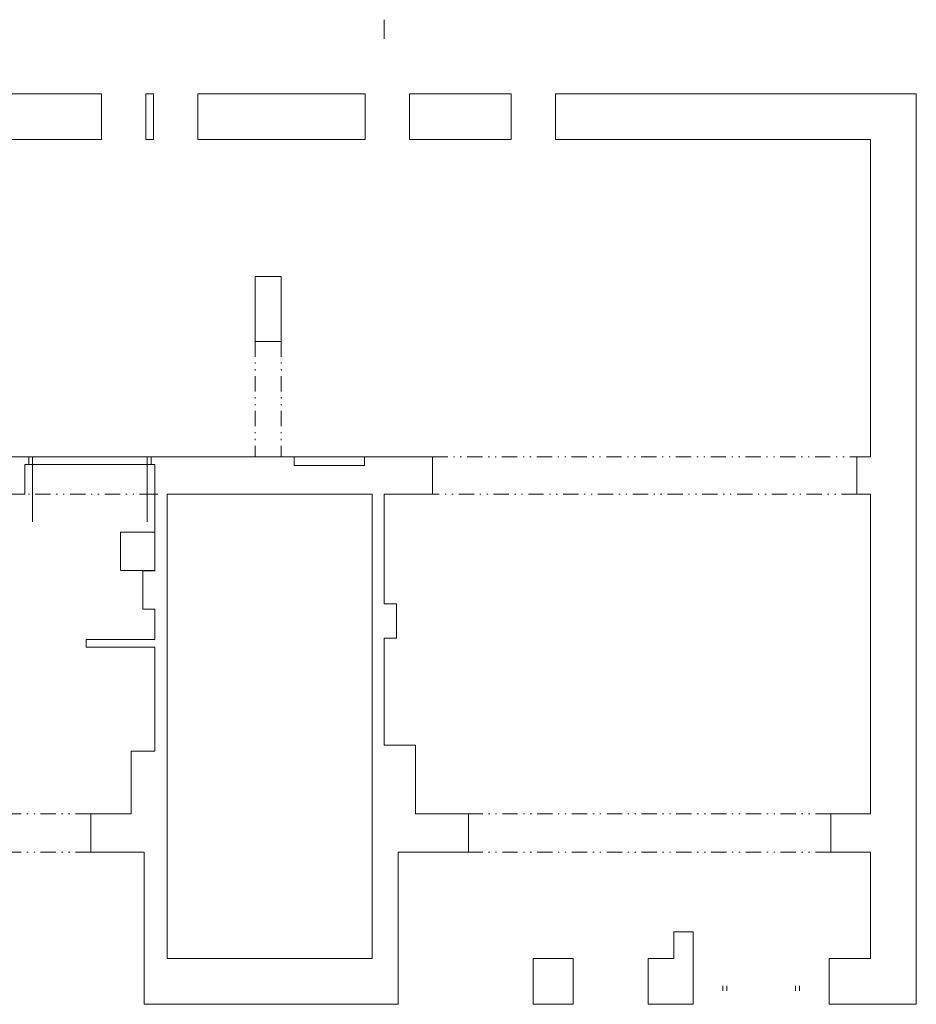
# Model space of a CAD drawing. Extents: x -52945 to 232648, y -59447 to 21255.
# Tile 5 of 21: x -29813 to -18084, y -10 to 12868. Entities that reach past the tile are written whole.
import ezdxf

# ---------------------------------------------------------------- set-up
doc = ezdxf.new("R2010")
doc.units = 0
doc.header["$MEASUREMENT"] = 0
doc.linetypes.add('Čerchovaná se dvěma tečkami M', pattern=[455, 200, -75, 15, -75, 15, -75])
for name, color, linetype, lineweight in [('Dveře ArchiCADu_Číslo_pera__1', 7, 'Continuous', 15), ('SLEPAK_Číslo_pera__1', 7, 'Continuous', 15), ('SLEPAK_Číslo_pera__4', 91, 'Continuous', 13)]:
    doc.layers.add(name, color=color, linetype=linetype, lineweight=lineweight)

msp = doc.modelspace()

# ---------------------------------------------------------------- linework, layer by layer
at = {"layer": 'Dveře ArchiCADu_Číslo_pera__1', "linetype": 'Continuous'}
for p, q in [((-29694, 7150), (-29731, 7150)), ((-29644, 7150), (-29694, 7150)), ((-29694, 7150), (-29694, 7050)), ((-29694, 7050), (-29694, 7150)), ((-29644, 7150), (-28144, 7150)), ((-29644, 7050), (-29644, 7150)), ((-28094, 7150), (-28144, 7150)), ((-28144, 7150), (-28144, 7050)), ((-28094, 7050), (-28094, 7150)), ((-28094, 7050), (-28094, 7150)), ((-28094, 7150), (-28057, 7150)), ((-29744, 6660), (-29744, 7050)), ((-29744, 7050), (-29694, 7050)), ((-29694, 7050), (-29644, 7050)), ((-28144, 7050), (-29644, 7050)), ((-29644, 7050), (-29644, 6300)), ((-28144, 7050), (-28094, 7050)), ((-28144, 7050), (-28144, 6300)), ((-28044, 7050), (-28094, 7050)), ((-28044, 6660), (-28044, 7050)), ((-29744, 6660), (-29781, 6660)), ((-28044, 6660), (-28007, 6660))]:
    msp.add_line(p, q, dxfattribs=at)
at = {"layer": 'Dveře ArchiCADu_Číslo_pera__1', "linetype": 'Čerchovaná se dvěma tečkami M'}
msp.add_line((-28044, 6660), (-29744, 6660), dxfattribs=at)
at = {"layer": 'SLEPAK_Číslo_pera__1', "linetype": 'Continuous'}
for p, q in [((-28744, 11900), (-28744, 11730)), ((-28164, 11900), (-28164, 11730)), ((-28064, 11900), (-28064, 11730)), ((-27484, 11900), (-27484, 11730)), ((-25294, 11900), (-25294, 11730)), ((-24714, 11900), (-24714, 11730)), ((-23384, 11900), (-23384, 11730)), ((-22804, 11900), (-22804, 11730)), ((-28744, 11730), (-28744, 11660)), ((-28164, 11730), (-28164, 11660)), ((-28064, 11730), (-28064, 11660)), ((-27484, 11730), (-27484, 11660)), ((-25294, 11730), (-25294, 11660)), ((-24714, 11730), (-24714, 11660)), ((-23384, 11730), (-23384, 11660)), ((-22804, 11730), (-22804, 11660)), ((-28744, 11660), (-28744, 11300)), ((-28164, 11660), (-28164, 11300)), ((-28064, 11660), (-28064, 11300)), ((-27484, 11660), (-27484, 11300)), ((-25294, 11660), (-25294, 11300)), ((-24714, 11660), (-24714, 11300)), ((-23384, 11660), (-23384, 11300)), ((-22804, 11660), (-22804, 11300)), ((-26099, 11300), (-26867, 11300)), ((-26394, 9510), (-26734, 9510)), ((-26734, 8760), (-26734, 8660)), ((-29694, 7150), (-29731, 7150)), ((-29694, 7050), (-29694, 7150)), ((-28094, 7150), (-28057, 7150)), ((-28094, 7050), (-28094, 7150)), ((-25302, 7150), (-26223, 7150)), ((-26223, 7150), (-26223, 7037)), ((-25302, 7037), (-25302, 7150)), ((-29744, 7050), (-29694, 7050)), ((-29744, 6660), (-29744, 7050)), ((-29744, 7050), (-29694, 7050)), ((-29744, 6660), (-29744, 7050)), ((-28044, 7050), (-28094, 7050)), ((-28044, 7050), (-28094, 7050)), ((-28044, 6660), (-28044, 7050)), ((-28044, 6660), (-28044, 7050)), ((-26223, 7037), (-25302, 7037)), ((-29744, 6660), (-29781, 6660)), ((-28044, 6660), (-28007, 6660)), ((-28044, 6163), (-28494, 6163)), ((-28494, 6163), (-28494, 5663)), ((-28044, 5663), (-28044, 6163)), ((-28494, 5663), (-28044, 5663)), ((-28044, 5660), (-28204, 5660)), ((-28204, 5660), (-28204, 5160)), ((-28204, 5160), (-28044, 5160)), ((-24884, 5230), (-25044, 5230)), ((-24884, 4780), (-24884, 5230)), ((-25044, 4780), (-24884, 4780)), ((-28944, 4760), (-28907, 4760)), ((-28944, 4660), (-28944, 4760)), ((-28944, 4660), (-28907, 4660)), ((-27884, 3678), (-27884, 2400)), ((-24634, 3380), (-25044, 3380)), ((-24634, 2480), (-24634, 3380)), ((-28044, 3300), (-28354, 3300)), ((-28354, 3300), (-28354, 2480)), ((-27884, 2400), (-27884, 2952)), ((-21004, 940), (-21254, 940)), ((-21254, 940), (-21254, 590)), ((-21004, 590), (-21004, 940)), ((-28184, 230), (-28184, 590)), ((-24864, 230), (-24864, 590)), ((-23094, 230), (-23094, 590)), ((-22574, 230), (-22574, 590)), ((-21594, 230), (-21594, 590)), ((-21004, 230), (-21004, 590)), ((-19224, 230), (-19224, 590)), ((-28184, 160), (-28184, 230)), ((-28184, -10), (-28184, 160)), ((-24864, 160), (-24864, 230)), ((-24864, -10), (-24864, 160)), ((-23094, 160), (-23094, 230)), ((-23094, -10), (-23094, 160)), ((-22574, 160), (-22574, 230)), ((-22574, -10), (-22574, 160)), ((-21594, 160), (-21594, 230)), ((-21594, -10), (-21594, 160)), ((-21004, 160), (-21004, 230)), ((-21004, -10), (-21004, 160)), ((-20614, 231), (-20614, 165)), ((-20564, 231), (-20564, 165)), ((-19664, 231), (-19664, 165)), ((-19614, 231), (-19614, 165)), ((-19224, 160), (-19224, 230)), ((-19224, -10), (-19224, 160))]:
    msp.add_line(p, q, dxfattribs=at)
at = {"layer": 'SLEPAK_Číslo_pera__1', "linetype": 'Čerchovaná se dvěma tečkami M'}
for p, q in [((-26734, 8660), (-26734, 7150)), ((-26394, 8660), (-26394, 7150)), ((-24414, 7150), (-18864, 7150)), ((-18864, 6660), (-24414, 6660)), ((-28884, 2480), (-31804, 2480)), ((-19204, 2480), (-23944, 2480)), ((-28884, 1980), (-33044, 1980)), ((-19204, 1980), (-23944, 1980))]:
    msp.add_line(p, q, dxfattribs=at)
at = {"layer": 'SLEPAK_Číslo_pera__4', "linetype": 'Continuous', "flags": 128}
for points in [[(-25044, 12868), (-25044, 12618)], [(-28744, 11900), (-31364, 11900)], [(-28064, 11900), (-28164, 11900)], [(-25294, 11900), (-27484, 11900)], [(-23384, 11900), (-24714, 11900)], [(-18084, 11900), (-22804, 11900)], [(-18084, 2480), (-18084, 11900)], [(-31364, 11300), (-28744, 11300)], [(-28164, 11300), (-28064, 11300)], [(-27484, 11300), (-25294, 11300)], [(-24714, 11300), (-23384, 11300)], [(-22804, 11300), (-18684, 11300)], [(-18684, 11300), (-18684, 7150)], [(-26734, 9510), (-26734, 8760)], [(-26394, 8660), (-26394, 9510)], [(-26394, 8660), (-26734, 8660)], [(-29694, 7150), (-32944, 7150)], [(-24414, 7150), (-28094, 7150)], [(-24414, 6660), (-24414, 7150)], [(-18684, 7150), (-18864, 7150)], [(-18864, 7150), (-18864, 6660)], [(-31804, 6660), (-29744, 6660)], [(-28044, 6660), (-28044, 5660)], [(-27884, 2952), (-27884, 6660)], [(-27884, 6660), (-25204, 6660)], [(-25204, 6660), (-25204, 2480)], [(-25044, 6660), (-24414, 6660)], [(-25044, 5230), (-25044, 6660)], [(-18864, 6660), (-18684, 6660)], [(-18684, 6660), (-18684, 2480)], [(-28044, 5160), (-28044, 4760)], [(-25044, 3380), (-25044, 4780)], [(-28044, 4760), (-28944, 4760)], [(-28944, 4660), (-28044, 4660)], [(-28044, 4660), (-28044, 3300)], [(-27884, 590), (-27884, 2952)], [(-28354, 2480), (-28884, 2480)], [(-28884, 2480), (-28884, 1980)], [(-25204, 2480), (-25204, 590)], [(-23944, 2480), (-24634, 2480)], [(-23944, 1980), (-23944, 2480)], [(-18684, 2480), (-19204, 2480)], [(-19204, 2480), (-19204, 1980)], [(-18084, 1980), (-18084, 2480)], [(-28884, 1980), (-28184, 1980)], [(-28184, 1980), (-28184, 590)], [(-24864, 1980), (-23944, 1980)], [(-24864, 590), (-24864, 1980)], [(-19204, 1980), (-18684, 1980)], [(-18684, 1980), (-18684, 590)], [(-18084, -10), (-18084, 1980)], [(-25204, 590), (-27884, 590)], [(-22574, 590), (-23094, 590)], [(-21254, 590), (-21594, 590)], [(-18684, 590), (-19224, 590)], [(-28184, -10), (-24864, -10)], [(-23094, -10), (-22574, -10)], [(-21594, -10), (-21004, -10)], [(-19224, -10), (-18084, -10)]]:
    msp.add_lwpolyline(points, dxfattribs=at)

doc.saveas('drawing.dxf')
